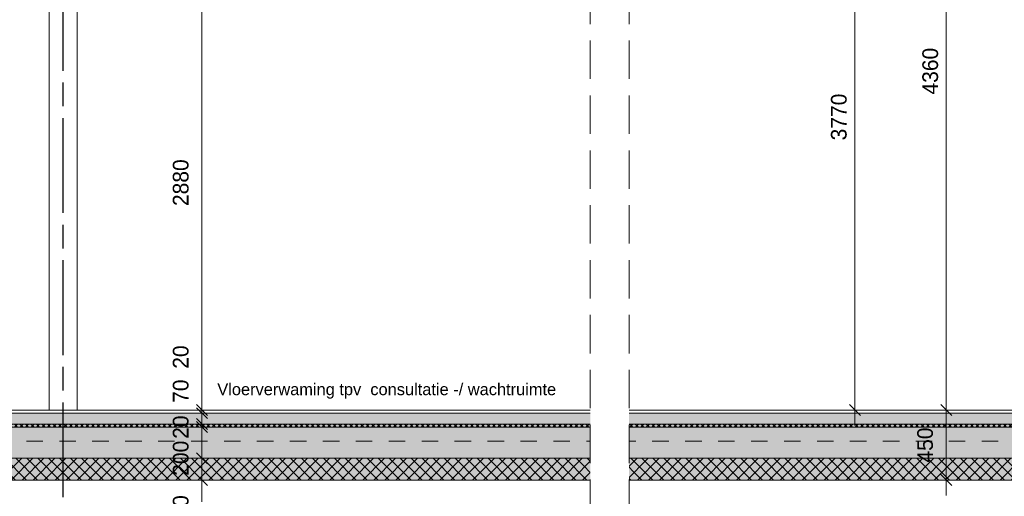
# Model space of a CAD drawing. Header units: millimetres. Extents: x -10538 to 13100, y -15694 to 32605.
# Tile 168 of 203: x -949 to 5388, y 21165 to 24231. Entities that reach past the tile are written whole.
import ezdxf

# ---------------------------------------------------------------- set-up
doc = ezdxf.new("R2010")
doc.units = ezdxf.units.MM
doc.header["$LTSCALE"] = 100
doc.header["$PDMODE"] = 1
doc.header["$PDSIZE"] = -2
for name, pattern in [('[LS] ISO-08 Long Dashed Short Dashed', [9.144, 6.096, -0.762, 1.524, -0.762]), ('[LS] Type-1', [2.12, 1.06, -1.06]), ('[LS] Type-2', [3.52999, 2.469998, -1.059993])]:
    doc.linetypes.add(name, pattern=pattern)
doc.layers.get('0').update_dxf_attribs({"lineweight": 5})
for name, color, linetype, lineweight in [('5', 7, 'Continuous', 18), ('Dimension', 7, 'Continuous', 9), ('Geen', 7, 'Continuous', 9), ('none', 7, 'Continuous', 13)]:
    doc.layers.add(name, color=color, linetype=linetype, lineweight=lineweight)
doc.styles.add('Arial', font='Arial.ttf')
doc.styles.add('Century Gothic', font='Century-Gothic_9791.ttf')
doc.dimstyles.new('Arch_PUUUR', dxfattribs={"dimtxt": 101.056134, "dimasz": 70.693359, "dimexe": 100, "dimexo": 159, "dimgap": 100, "dimtad": 1, "dimdec": 4, "dimtxsty": 'Century Gothic', "dimblk": 'VW_SLASH', "dimblk1": 'VW_SLASH', "dimblk2": 'VW_SLASH', "dimcen": 0, "dimdle": 100, "dimazin": 0, "dimtfac": 0.8, "dimtdec": 4, "dimtix": 1, "dimtmove": 0, "dimatfit": 0, "dimldrblk": 'VW_SLASH-1', "dimfxl": 1, "dimfrac": 2, "dimtolj": 1, "dimarcsym": 0})

# ---------------------------------------------------------------- blocks, each defined once
blk = doc.blocks.new('Groep-21')
at = {"layer": 'Geen', "linetype": 'Continuous', "lineweight": 0, "true_color": 0xeeeeee, "transparency": 33554687}
blk.add_hatch(color=7, dxfattribs=at).paths.add_polyline_path([(-3248.9, 21700), (7584.4, 21700), (7584.4, 21630), (-3248.9, 21630)])
at = {"layer": 'Geen', "linetype": 'Continuous', "lineweight": 0, "true_color": 0xffffcc, "transparency": 33554687}
blk.add_hatch(color=7, dxfattribs=at).paths.add_polyline_path([(-3248.9, 21630), (7584.4, 21630), (7584.4, 21610), (-3248.9, 21610)])
at = {"layer": 'Geen', "linetype": 'Continuous', "lineweight": 5, "true_color": 0x777777, "transparency": 33554687}
h = blk.add_hatch(dxfattribs=at)
h.set_pattern_fill('#isolatie-persing', color=8, style=0, pattern_type=2)
h.set_pattern_definition([(45, (1.433, 1.323), (-17.67767, 17.67767), []), (135, (-2.866, 2.866), (-17.67767, -17.67767), [])])
h.paths.add_polyline_path([(-3248.9, 21630), (7584.4, 21630), (7584.4, 21610), (-3248.9, 21610)])
at = {"layer": 'Geen', "linetype": 'Continuous', "lineweight": 0, "true_color": 0xdddddd, "transparency": 33554687}
blk.add_hatch(color=254, dxfattribs=at).paths.add_polyline_path([(-3248.9, 21610), (7584.4, 21610), (7584.4, 21410), (-3248.9, 21410)])
at = {"layer": 'Geen', "linetype": 'Continuous', "lineweight": 0, "true_color": 0xe6ffe6, "transparency": 33554687}
blk.add_hatch(color=7, dxfattribs=at).paths.add_polyline_path([(-3248.9, 21410), (7584.4, 21410), (7584.4, 21270), (-3248.9, 21270)])
at = {"layer": 'Geen', "linetype": 'Continuous', "lineweight": 5, "true_color": 0x777777, "transparency": 33554687}
h = blk.add_hatch(dxfattribs=at)
h.set_pattern_fill('#isolatie', color=8, style=0, pattern_type=2)
h.set_pattern_definition([(45, (2.866, 2.646), (-35.35534, 35.35534), []), (135, (-5.733, 5.733), (-35.35534, -35.35534), [])])
h.paths.add_polyline_path([(-3248.9, 21410), (7584.4, 21410), (7584.4, 21270), (-3248.9, 21270)])
at = {"layer": 'Geen', "color": 7, "linetype": 'Continuous', "lineweight": 9, "transparency": 33554687, "flags": 128}
for points in [[(-3248.9, 21700), (7584.4, 21700), (7584.4, 21630), (-3248.9, 21630)], [(-3248.9, 21630), (7584.4, 21630), (7584.4, 21610), (-3248.9, 21610)], [(-3248.9, 21610), (7584.4, 21610), (7584.4, 21410), (-3248.9, 21410)], [(-3248.9, 21410), (7584.4, 21410), (7584.4, 21270), (-3248.9, 21270)]]:
    blk.add_lwpolyline(points, close=True, dxfattribs=at)
blk = doc.blocks.new('VW_SLASH')
at = {"color": 0, "linetype": 'ByBlock', "lineweight": -2, "transparency": 16777216}
blk.add_line((1.415, 0), (-1, 0), dxfattribs=at)
at = {"color": 0, "linetype": 'Continuous', "lineweight": 20, "transparency": 16777216, "flags": 128}
blk.add_lwpolyline([(0.5, 0.5), (-0.5, -0.5)], dxfattribs=at)
blk = doc.blocks.new('*D42')
at = {"layer": 'Defpoints', "color": 0, "transparency": 33554687}
for p in [(223.9, 24600), (505.3, 24600), (-1021.8, 21720)]:
    blk.add_point(p, dxfattribs=at)
at = {"layer": 'Dimension', "color": 0, "linetype": 'Continuous', "lineweight": -2, "transparency": 33554687}
for p, q in [((346.3, 24600), (123.9, 24600)), ((223.9, 21790.7), (223.9, 24529.3)), ((-862.8, 21720), (323.9, 21720))]:
    blk.add_line(p, q, dxfattribs=at)
at = {"layer": 'Dimension', "color": 0, "lineweight": -2, "xscale": 70.693359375, "yscale": 70.693359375, "zscale": 70.693359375}
for p, rotation in [((223.9, 24600), 90.00000000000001), ((223.9, 21720), 270)]:
    blk.add_blockref('VW_SLASH', p, dxfattribs=dict(at, rotation=rotation))
at = {"layer": 'Dimension', "color": 0, "lineweight": 5, "transparency": 33554687, "insert": (87.8, 23182.7), "char_height": 101.06, "attachment_point": 5, "rotation": 90, "style": 'Century Gothic'}
blk.add_mtext('\\A1;2880', dxfattribs=at)
blk = doc.blocks.new('VW_SLASH-1')
at = {"color": 0, "linetype": 'ByBlock', "lineweight": -2, "transparency": 16777216}
blk.add_line((1.415, 0), (-1, 0), dxfattribs=at)
at = {"color": 0, "linetype": 'Continuous', "lineweight": 20, "transparency": 16777216, "flags": 128}
blk.add_lwpolyline([(0.751, 0.751), (-0.751, -0.751)], dxfattribs=at)
blk = doc.blocks.new('*D43')
at = {"layer": 'Defpoints', "color": 0, "transparency": 33554687}
for p in [(-1021.8, 21720), (223.9, 21720), (721.8, 21700)]:
    blk.add_point(p, dxfattribs=at)
at = {"layer": 'Dimension', "color": 0, "linetype": 'Continuous', "lineweight": -2, "transparency": 33554687}
for p, q in [((223.9, 21790.7), (223.9, 21861.4)), ((-862.8, 21720), (323.9, 21720)), ((562.8, 21700), (123.9, 21700)), ((223.9, 21700), (223.9, 21720)), ((223.9, 21629.3), (223.9, 21558.6))]:
    blk.add_line(p, q, dxfattribs=at)
at = {"layer": 'Dimension', "color": 0, "lineweight": -2, "xscale": 70.693359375, "yscale": 70.693359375, "zscale": 70.693359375}
for p, rotation in [((223.9, 21700), 90), ((223.9, 21720), 270)]:
    blk.add_blockref('VW_SLASH', p, dxfattribs=dict(at, rotation=rotation))
at = {"layer": 'Dimension', "color": 0, "lineweight": 5, "transparency": 33554687, "insert": (87.8, 22060.9), "char_height": 101.06, "attachment_point": 5, "rotation": 90, "style": 'Century Gothic'}
blk.add_mtext('\\A1;20', dxfattribs=at)
blk = doc.blocks.new('*D44')
at = {"layer": 'Defpoints', "color": 0, "transparency": 33554687}
for p in [(223.9, 21700), (721.8, 21700), (440, 21630)]:
    blk.add_point(p, dxfattribs=at)
at = {"layer": 'Dimension', "color": 0, "linetype": 'Continuous', "lineweight": -2, "transparency": 33554687}
for p, q in [((223.9, 21770.7), (223.9, 21841.4)), ((562.8, 21700), (123.9, 21700)), ((223.9, 21630), (223.9, 21700)), ((281, 21630), (123.9, 21630)), ((223.9, 21559.3), (223.9, 21488.6))]:
    blk.add_line(p, q, dxfattribs=at)
at = {"layer": 'Dimension', "color": 0, "lineweight": -2, "xscale": 70.693359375, "yscale": 70.693359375, "zscale": 70.693359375}
for p, rotation in [((223.9, 21700), 270), ((223.9, 21630), 90)]:
    blk.add_blockref('VW_SLASH', p, dxfattribs=dict(at, rotation=rotation))
at = {"layer": 'Dimension', "color": 0, "lineweight": 5, "transparency": 33554687, "insert": (87.8, 21841.4), "char_height": 101.06, "attachment_point": 5, "rotation": 90, "style": 'Century Gothic'}
blk.add_mtext('\\A1;70', dxfattribs=at)
blk = doc.blocks.new('*D45')
at = {"layer": 'Defpoints', "color": 0, "transparency": 33554687}
for p in [(223.9, 21630), (440, 21630), (480, 21610)]:
    blk.add_point(p, dxfattribs=at)
at = {"layer": 'Dimension', "color": 0, "linetype": 'Continuous', "lineweight": -2, "transparency": 33554687}
for p, q in [((223.9, 21700.7), (223.9, 21771.4)), ((281, 21630), (123.9, 21630)), ((321, 21610), (123.9, 21610)), ((223.9, 21610), (223.9, 21630)), ((223.9, 21539.3), (223.9, 21468.6))]:
    blk.add_line(p, q, dxfattribs=at)
at = {"layer": 'Dimension', "color": 0, "lineweight": -2, "xscale": 70.693359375, "yscale": 70.693359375, "zscale": 70.693359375}
for p, rotation in [((223.9, 21610), 90), ((223.9, 21630), 270)]:
    blk.add_blockref('VW_SLASH', p, dxfattribs=dict(at, rotation=rotation))
at = {"layer": 'Dimension', "color": 0, "lineweight": 5, "transparency": 33554687, "insert": (87.8, 21610), "char_height": 101.06, "attachment_point": 5, "rotation": 90, "style": 'Century Gothic'}
blk.add_mtext('\\A1;20', dxfattribs=at)
blk = doc.blocks.new('*D46')
at = {"layer": 'Defpoints', "color": 0, "transparency": 33554687}
for p in [(223.9, 21610), (480, 21610), (612.4, 21410)]:
    blk.add_point(p, dxfattribs=at)
at = {"layer": 'Dimension', "color": 0, "linetype": 'Continuous', "lineweight": -2, "transparency": 33554687}
for p, q in [((223.9, 21680.7), (223.9, 21751.4)), ((321, 21610), (123.9, 21610)), ((223.9, 21410), (223.9, 21610)), ((453.4, 21410), (123.9, 21410)), ((223.9, 21339.3), (223.9, 21268.6))]:
    blk.add_line(p, q, dxfattribs=at)
at = {"layer": 'Dimension', "color": 0, "lineweight": -2, "xscale": 70.693359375, "yscale": 70.693359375, "zscale": 70.693359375}
for p, rotation in [((223.9, 21610), 270), ((223.9, 21410), 90)]:
    blk.add_blockref('VW_SLASH', p, dxfattribs=dict(at, rotation=rotation))
at = {"layer": 'Dimension', "color": 0, "lineweight": 5, "transparency": 33554687, "insert": (87.8, 21410), "char_height": 101.06, "attachment_point": 5, "rotation": 90, "style": 'Century Gothic'}
blk.add_mtext('\\A1;200', dxfattribs=at)
blk = doc.blocks.new('*D47')
at = {"layer": 'Defpoints', "color": 0, "transparency": 33554687}
for p in [(223.9, 21410), (612.4, 21410), (600, 21270)]:
    blk.add_point(p, dxfattribs=at)
at = {"layer": 'Dimension', "color": 0, "linetype": 'Continuous', "lineweight": -2, "transparency": 33554687}
for p, q in [((223.9, 21480.7), (223.9, 21551.4)), ((453.4, 21410), (123.9, 21410)), ((223.9, 21270), (223.9, 21410)), ((441, 21270), (123.9, 21270)), ((223.9, 21199.3), (223.9, 21128.6))]:
    blk.add_line(p, q, dxfattribs=at)
at = {"layer": 'Dimension', "color": 0, "lineweight": -2, "xscale": 70.693359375, "yscale": 70.693359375, "zscale": 70.693359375}
for p, rotation in [((223.9, 21410), 270), ((223.9, 21270), 90)]:
    blk.add_blockref('VW_SLASH', p, dxfattribs=dict(at, rotation=rotation))
at = {"layer": 'Dimension', "color": 0, "lineweight": 5, "transparency": 33554687, "insert": (87.8, 21059.3), "char_height": 101.06, "attachment_point": 5, "rotation": 90, "style": 'Century Gothic'}
blk.add_mtext('\\A1;140', dxfattribs=at)
blk = doc.blocks.new('*D55')
at = {"layer": 'Defpoints', "color": 0, "transparency": 33554687}
for p in [(3011.4, 25490), (4426.3, 25490), (2795, 21720)]:
    blk.add_point(p, dxfattribs=at)
at = {"layer": 'Dimension', "color": 0, "linetype": 'Continuous', "lineweight": -2, "transparency": 33554687}
for p, q in [((3170.4, 25490), (4526.3, 25490)), ((4426.3, 21790.7), (4426.3, 25419.3)), ((2954, 21720), (4526.3, 21720))]:
    blk.add_line(p, q, dxfattribs=at)
at = {"layer": 'Dimension', "color": 0, "lineweight": -2, "xscale": 70.693359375, "yscale": 70.693359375, "zscale": 70.693359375}
for p, rotation in [((4426.3, 25490), 90), ((4426.3, 21720), 270)]:
    blk.add_blockref('VW_SLASH', p, dxfattribs=dict(at, rotation=rotation))
at = {"layer": 'Dimension', "color": 0, "lineweight": 5, "transparency": 33554687, "insert": (4323.2, 23605), "char_height": 101.06, "attachment_point": 5, "rotation": 90, "style": 'Century Gothic'}
blk.add_mtext('\\A1;3770', dxfattribs=at)
blk = doc.blocks.new('*D131')
at = {"layer": 'Defpoints', "color": 0, "transparency": 33554687}
for p in [(5014.4, 26080), (5326.4, 26080), (4817.9, 21720)]:
    blk.add_point(p, dxfattribs=at)
at = {"layer": 'Dimension', "color": 0, "linetype": 'Continuous', "lineweight": -2, "transparency": 33554687}
blk.add_line((5014.4, 21790.7), (5014.4, 26009.3), dxfattribs=at)
at = {"layer": 'Dimension', "color": 0, "lineweight": -2, "xscale": 70.693359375, "yscale": 70.693359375, "zscale": 70.693359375}
for p, rotation in [((5014.4, 26080), 90), ((5014.4, 21720), 270)]:
    blk.add_blockref('VW_SLASH', p, dxfattribs=dict(at, rotation=rotation))
at = {"layer": 'Dimension', "color": 0, "lineweight": 5, "transparency": 33554687, "insert": (4911.4, 23900), "char_height": 101.06, "attachment_point": 5, "rotation": 90, "style": 'Century Gothic'}
blk.add_mtext('\\A1;4360', dxfattribs=at)
blk = doc.blocks.new('*D132')
at = {"layer": 'Defpoints', "color": 0, "transparency": 33554687}
for p in [(4817.9, 21720), (5014.4, 21720), (4685.5, 21270)]:
    blk.add_point(p, dxfattribs=at)
at = {"layer": 'Dimension', "color": 0, "linetype": 'Continuous', "lineweight": -2, "transparency": 33554687}
blk.add_line((5014.4, 21340.7), (5014.4, 21649.3), dxfattribs=at)
at = {"layer": 'Dimension', "color": 0, "lineweight": -2, "xscale": 70.693359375, "yscale": 70.693359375, "zscale": 70.693359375}
for p, rotation in [((5014.4, 21720), 90), ((5014.4, 21270), 270)]:
    blk.add_blockref('VW_SLASH', p, dxfattribs=dict(at, rotation=rotation))
at = {"layer": 'Dimension', "color": 0, "lineweight": 5, "transparency": 33554687, "insert": (4878.4, 21495), "char_height": 101.06, "attachment_point": 5, "rotation": 90, "style": 'Century Gothic'}
blk.add_mtext('\\A1;450', dxfattribs=at)
blk = doc.blocks.new('Groep-75')
at = {"color": 255, "linetype": 'Continuous', "lineweight": 5, "transparency": 33554687}
blk.add_wipeout([(2722.6, 31862.6), (2972.6, 31862.6), (2972.6, 19862.6), (2722.6, 19862.6)], dxfattribs=at).dxf.layer = '5'
at = {"layer": '5', "color": 5, "linetype": '[LS] Type-2', "lineweight": 5, "true_color": 0x0000ff, "transparency": 33554687}
for p, q in [((2722.6, 31862.6), (2722.6, 19862.6)), ((2972.6, 31862.6), (2972.6, 19862.6))]:
    blk.add_line(p, q, dxfattribs=at)
blk = doc.blocks.new('Groep-80')
at = {"layer": 'Geen', "color": 5, "linetype": '[LS] ISO-08 Long Dashed Short Dashed', "lineweight": 25, "true_color": 0x0000ff, "transparency": 33554687}
blk.add_line((-668.9, 20245.3), (-668.9, 31588.4), dxfattribs=at)
blk = doc.blocks.new('Groep-92')
at = {"linetype": '[LS] Type-1', "lineweight": 5, "transparency": 33554687}
blk.add_line((-6841.7, 21520), (12585, 21520), dxfattribs=at)
at = {"layer": 'Geen', "color": 7, "linetype": 'Continuous', "lineweight": 9, "transparency": 33554687}
for p, q in [((-3094.7, 21720), (7430.2, 21720)), ((-3094.7, 21700), (7511.3, 21700))]:
    blk.add_line(p, q, dxfattribs=at)
at = {"layer": 'none', "linetype": 'Continuous', "flags": 128}
blk.add_lwpolyline([(-758.9, 24950), (-578.9, 24950), (-578.9, 21720), (-758.9, 21720)], close=True, dxfattribs=at)
at = {"layer": 'Geen', "color": 7, "transparency": 33554687}
blk.add_blockref('Groep-21', (0, 0), dxfattribs=at)
at = {"layer": 'Geen', "color": 7, "transparency": 33554687, "insert": (322.9, 21891.3), "char_height": 75.516, "attachment_point": 1, "line_spacing_factor": 0.962448, "style": 'Arial'}
blk.add_mtext('Vloerverwaming tpv  consultatie -/ wachtruimte', dxfattribs=at)
at = {"layer": 'Dimension', "color": 5, "linetype": 'Continuous', "lineweight": 5, "true_color": 0x0000ff, "transparency": 33554687}
for base, p1, p2, override, picture, middle in [((5014.4, 26080), (4817.9, 21720), (5326.4, 26080), {"dimgap": 50, "dimdec": 0, "dimpost": '<>', "dimtxsty": 'Century Gothic', "dimse1": 1, "dimse2": 1, "dimtmove": 2}, '*D131', (4911.4, 23900)), ((4426.3, 25490), (2795, 21720), (3011.4, 25490), {"dimgap": 50, "dimdec": 0, "dimpost": '<>', "dimtxsty": 'Century Gothic', "dimtmove": 2}, '*D55', (4323.2, 23605))]:
    dim = blk.add_linear_dim(base=base, p1=p1, p2=p2, angle=270, dimstyle='Arch_PUUUR', override=override, dxfattribs=at)
    dim.commit()
    dim.dimension.update_dxf_attribs({"geometry": picture, "text_midpoint": middle})
for base, p1, p2, override, picture, middle in [((223.9, 24600), (-1021.8, 21720), (505.3, 24600), {"dimgap": 50, "dimdec": 0, "dimpost": '<>', "dimtxsty": 'Century Gothic', "dimtmove": 2}, '*D42', (87.8, 23182.7)), ((223.9, 21720), (721.8, 21700), (-1021.8, 21720), {"dimgap": 50, "dimdec": 0, "dimpost": '<>', "dimtxsty": 'Century Gothic', "dimtix": 0, "dimtmove": 2}, '*D43', (87.8, 22060.9)), ((223.9, 21700), (440, 21630), (721.8, 21700), {"dimgap": 50, "dimdec": 0, "dimpost": '<>', "dimtxsty": 'Century Gothic', "dimtix": 0, "dimtmove": 2}, '*D44', (87.8, 21841.4)), ((5014.4, 21720), (4685.5, 21270), (4817.9, 21720), {"dimgap": 50, "dimdec": 0, "dimpost": '<>', "dimtxsty": 'Century Gothic', "dimse1": 1, "dimse2": 1, "dimtmove": 2}, '*D132', (4878.4, 21495)), ((223.9, 21630), (480, 21610), (440, 21630), {"dimgap": 50, "dimdec": 0, "dimpost": '<>', "dimtxsty": 'Century Gothic', "dimtmove": 2}, '*D45', (87.8, 21610)), ((223.9, 21610), (612.4, 21410), (480, 21610), {"dimgap": 50, "dimdec": 0, "dimpost": '<>', "dimtxsty": 'Century Gothic', "dimtmove": 2}, '*D46', (87.8, 21410)), ((223.9, 21410), (600, 21270), (612.4, 21410), {"dimgap": 50, "dimdec": 0, "dimpost": '<>', "dimtxsty": 'Century Gothic', "dimtix": 0, "dimtmove": 2}, '*D47', (87.8, 21059.3))]:
    dim = blk.add_linear_dim(base=base, p1=p1, p2=p2, angle=270, dimstyle='Arch_PUUUR', override=override, dxfattribs=at)
    dim.commit()
    dim.dimension.update_dxf_attribs({"geometry": picture, "text_midpoint": middle, "dimtype": 160})
at = {"layer": '5', "color": 7, "transparency": 33554687}
blk.add_blockref('Groep-75', (0, 0), dxfattribs=at)
at = {"color": 7, "transparency": 33554687}
blk.add_blockref('Groep-80', (0, 0), dxfattribs=at)

msp = doc.modelspace()

# ---------------------------------------------------------------- block references
at = {"layer": 'none', "color": 7}
msp.add_blockref('Groep-92', (0, 0), dxfattribs=at)

doc.saveas('drawing.dxf')
